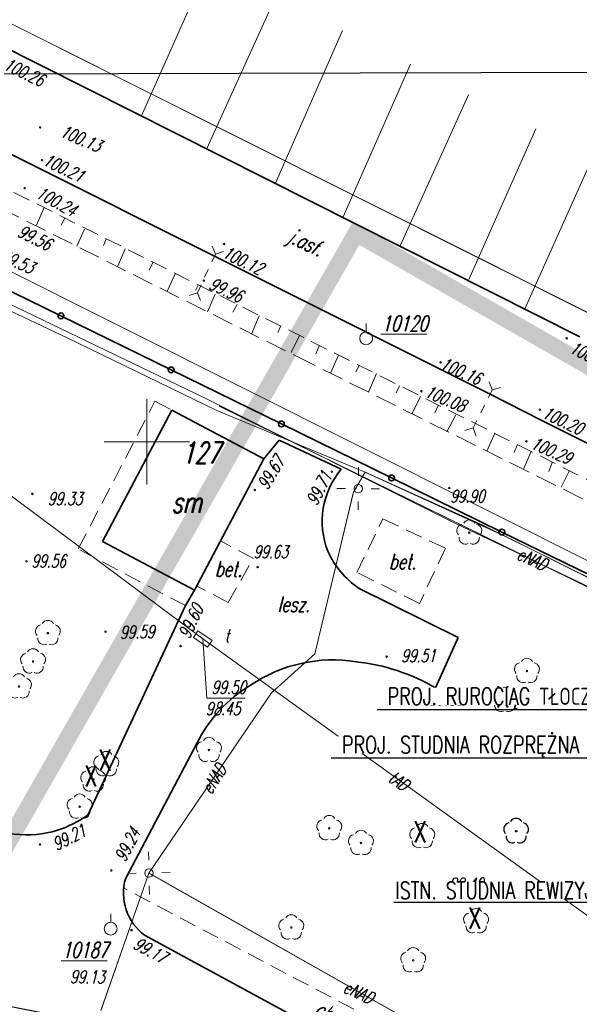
# Model space of a CAD drawing. Header units: metres. Extents: x 7501691 to 7504871, y 5814048 to 5814963.
# Tile 40 of 89: x 7503143 to 7503175, y 5814517 to 5814575. Entities that reach past the tile are written whole.
import ezdxf
from ezdxf import colors
from ezdxf.entities.mleader import LeaderData, LeaderLine
from ezdxf.enums import TextEntityAlignment as Align
from ezdxf.math import Vec2, Vec3

# ---------------------------------------------------------------- set-up
doc = ezdxf.new("R2010")
doc.units = ezdxf.units.M
doc.header["$MEASUREMENT"] = 0
for name, pattern in [('1', [0]), ('11', [3, 2.5, -0.5]), ('BUD', [0]), ('GDE', [0]), ('KOC', [1.5, 1, -0.5]), ('KOJ', [0]), ('PRZER1-1', [1, 0.5, -0.5]), ('UEB', [0]), ('UPE', [0]), ('UPT', [0]), ('WSQ', [1.75, 1.25, -0.5])]:
    doc.linetypes.add(name, pattern=pattern)
doc.layers.get('0').update_dxf_attribs({"linetype": 'CONTINUOUS'})
doc.layers.get('Defpoints').update_dxf_attribs({"linetype": 'CONTINUOUS'})
for name, color, linetype in [('0_TXT', 7, 'CONTINUOUS'), ('0_XREF_MAPA', 7, 'CONTINUOUS'), ('pomiar_18_12_2024', 7, 'CONTINUOUS')]:
    doc.layers.add(name, color=color, linetype=linetype)
for name, color, linetype, lineweight in [('1_ view 1', 7, 'CONTINUOUS', 15), ('Dzialki', 7, 'GDE', 18), ('EADTD_T_0', 7, 'CONTINUOUS', 20), ('EBUOA_T_1', 7, 'CONTINUOUS', 20), ('EBUPP_L_1', 7, 'BUD', 35), ('EDZPD_L_0', 7, 'GDE', 20), ('KRZYZE_L_0', 7, '1', 18), ('SDROK_T_0', 7, 'CONTINUOUS', 18), ('SDROK_T_1', 7, 'CONTINUOUS', 18), ('SDRPK_L_0', 7, 'KOJ', 35), ('SDRPK_L_2', 7, 'KOC', 18), ('SDRPK_L_3', 7, 'KOJ', 35), ('SDRPK_L_5', 7, '11', 18), ('SDRPT_T_0', 7, 'CONTINUOUS', 18), ('SZNPS_T_0', 7, 'CONTINUOUS', 18), ('SZNPS_T_3', 7, 'CONTINUOUS', 18), ('SZOPO_L_0', 7, 'CONTINUOUS', 35), ('SZZPZ_T_0', 3, 'CONTINUOUS', 18), ('UEEOO_T_0', 1, 'CONTINUOUS', 15), ('UEEPA_T_1', 7, 'CONTINUOUS', 18), ('UEEPA_T_3', 1, 'CONTINUOUS', 18), ('UEEPON_L_1', 1, 'UEB', 15), ('UTTOA_T_0', 30, 'CONTINUOUS', 15), ('UTTOC_T_0', 30, 'CONTINUOUS', 15), ('UTTOO_T_0', 30, 'CONTINUOUS', 15), ('UTTPA_T_1', 30, 'CONTINUOUS', 18), ('UTTPO_L_1', 30, 'UPT', 15), ('WUKOS_T_1', 7, 'CONTINUOUS', 15), ('WUKPS_L_6', 7, 'WSQ', 18), ('WWRPH_T_1', 7, 'CONTINUOUS', 18)]:
    doc.layers.add(name, color=color, linetype=linetype, lineweight=lineweight)
doc.styles.add('ARIAL', font='arial.ttf', dxfattribs={"width": 0.8})
doc.styles.get("Standard").update_dxf_attribs({"font": 'Simplex.SHX', "width": 0.75})
doc.styles.add('STYL_ARIAL', font='simplex', dxfattribs={"width": 0.75, "oblique": 0.1})
doc.linetypes.add('FENCELINE1', pattern='A,6.35,-2.54,[133,ltypeshp.shx,S=2.54,R=0,X=-2.54,Y=0],-2.54,25.4', length=36.83)
doc.dimstyles.get("Standard").update_dxf_attribs({"dimtxt": 1, "dimasz": 1, "dimexe": 1, "dimexo": 1, "dimgap": 1, "dimtad": 1, "dimtxsty": 'Standard', "dimcen": 2.5, "dimadec": 0, "dimazin": 0, "dimtfac": 1, "dimtmove": 0, "dimatfit": 3, "dimfxl": 1, "dimarcsym": 0})
picture_1 = doc.add_image_def('image1.jpg', size_in_pixel=(4786, 2752))

# ---------------------------------------------------------------- blocks, each defined once
blk = doc.blocks.new('PSS')
at = {"linetype": 'Continuous'}
for p, q in [((-1.250024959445, 0), (-1.595031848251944, 0.3659358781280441)), ((-1.250024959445, 0), (-1.595031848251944, -0.3659358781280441)), ((-0.7500149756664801, 0), (-1.250024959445, 0)), ((-0.250004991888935, 0), (0.250004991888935, 0)), ((0.7500149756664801, 0), (1.250024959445, 0)), ((1.250024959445, 0), (1.595031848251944, 0.3659358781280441)), ((1.250024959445, 0), (1.595031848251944, -0.3659358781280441))]:
    blk.add_line(p, q, dxfattribs=at)
blk = doc.blocks.new('OSM')
at = {"linetype": 'Continuous'}
blk.add_line((0, 0.375), (0, 0.875), dxfattribs=at)
blk.add_circle((0, 0), 0.375, dxfattribs=at)
blk = doc.blocks.new('DLI')
at = {"color": 8, "linetype": 'Continuous', "lineweight": 5}
blk.add_circle((0, 0), 0.0450000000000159, dxfattribs=at)
for centre, radius, start, end in [((0, 0.3750563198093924), 0.375, 30.14012428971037, 149.8598757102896), ((-0.3566585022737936, 0.1158924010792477), 0.375, 102.144465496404, 221.8600234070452), ((0.3566585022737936, 0.1158924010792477), 0.375, 318.1399765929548, 77.85553450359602), ((-0.2204041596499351, -0.3033835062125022), 0.3749999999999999, 174.1481822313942, 293.8542284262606), ((0.220404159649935, -0.3033835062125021), 0.3749999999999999, 246.1457715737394, 5.851817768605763)]:
    blk.add_arc(centre, radius, start, end, dxfattribs=at)
blk = doc.blocks.new('SLS')
at = {"linetype": 'Continuous'}
blk.add_circle((0, 0), 0.250004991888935, dxfattribs=at)
blk = doc.blocks.new('LAT')
at = {"linetype": 'Continuous'}
for p, q in [((0, 0.75), (0, 1.25)), ((-1.25, 0), (-0.75, 0)), ((0.75, 0), (1.25, 0)), ((0, -0.75), (0, -1.25))]:
    blk.add_line(p, q, dxfattribs=at)
blk = doc.blocks.new('WLD')
at = {"linetype": 'Continuous'}
for p, q in [((0.5000250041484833, 0.2333450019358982), (-0.5000250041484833, 0.2333450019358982)), ((-0.5000250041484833, 0.2333450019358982), (-0.5000250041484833, -0.2333450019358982)), ((0.5000250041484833, -0.2333450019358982), (0.5000250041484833, 0.2333450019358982)), ((-0.5000250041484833, -0.2333450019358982), (0.5000250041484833, -0.2333450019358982))]:
    blk.add_line(p, q, dxfattribs=at)
blk = doc.blocks.new('WSP')
at = {"linetype": 'Continuous'}
blk.add_circle((0, 0), 0.0450000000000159, dxfattribs=at)
blk = doc.blocks.new('fdsfdsgdgfd')
at = {"layer": 'Dzialki', "color": 8}
for p, q in [((70.38999999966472, 55.51000000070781), (-300.4700000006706, 241.2099999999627)), ((-240.4000000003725, 225.6699999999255), (27.37999999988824, 91.5800000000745))]:
    blk.add_line(p, q, dxfattribs=at)
at = {"layer": 'EBUPP_L_1', "color": 8, "linetype": 'BUD'}
for p, q in [((-98.95807682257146, 127.1812927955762), (-94.89262642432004, 134.8805973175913)), ((-94.89262642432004, 134.8805973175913), (-89.49281056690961, 132.0293255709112)), ((-89.49281056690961, 132.0293255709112), (-93.56015312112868, 124.3264375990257)), ((-93.56015312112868, 124.3264375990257), (-98.95807682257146, 127.1812927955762))]:
    blk.add_line(p, q, dxfattribs=at)
at = {"layer": 'EDZPD_L_0', "color": 8, "linetype": 'GDE'}
for p, q in [((70.38662466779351, 55.50544150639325), (-300.4664392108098, 241.2078234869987)), ((27.37506818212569, 91.58499964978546), (-240.3999228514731, 225.6689551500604))]:
    blk.add_line(p, q, dxfattribs=at)
at = {"layer": 'KRZYZE_L_0', "color": 8, "linetype": '1'}
for p, q in [((-96.36000000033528, 130.5300000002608), (-96.36000000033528, 135.5300000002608)), ((-98.86000000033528, 133.0300000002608), (-93.86000000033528, 133.0300000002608))]:
    blk.add_line(p, q, dxfattribs=at)
at = {"layer": 'SDRPK_L_0', "color": 8, "linetype": 'KOJ'}
for p, q in [((-70.9788240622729, 139.1855758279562), (-113.0590557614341, 160.3727569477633)), ((-76.23475310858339, 135.8270682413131), (-115.5850139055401, 155.5118341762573)), ((-73.27980339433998, 134.3166897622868), (-76.23475310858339, 135.8270682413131))]:
    blk.add_line(p, q, dxfattribs=at)
for centre, radius, start, end in [((-103.4060134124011, 116.3276823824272), 6.331098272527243, 240.6966618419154, 286.5077422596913), ((-103.7467842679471, 116.7674330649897), 6.85252254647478, 288.1950544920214, 304.9790828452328), ((-94.6544535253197, 106.5711812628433), 3.074852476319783, 163.3255118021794, 233.2648024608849)]:
    blk.add_arc(centre, radius, start, end, dxfattribs=at)
at = {"layer": 'SDRPK_L_2', "color": 8, "linetype": 'KOC'}
for p, q in [((-53.62982542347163, 122.3490131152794), (-116.4236494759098, 153.7838711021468)), ((-100.377865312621, 126.7531083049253), (-95.88293593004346, 135.4035117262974)), ((-95.88293593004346, 135.4035117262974), (-94.89262642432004, 134.8805973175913)), ((-90.10980218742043, 126.1988036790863), (-92.03477793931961, 127.2152511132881)), ((-94.09795304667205, 123.4254407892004), (-100.377865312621, 126.7531083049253)), ((-91.58923306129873, 123.6048238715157), (-90.10980218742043, 126.1988036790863)), ((-91.58923306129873, 123.6048238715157), (-93.42839797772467, 124.5759604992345))]:
    blk.add_line(p, q, dxfattribs=at)
at = {"layer": 'SDRPK_L_3', "color": 8, "linetype": 'KOJ'}
for p, q in [((-52.80318590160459, 124.0599759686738), (-73.27980339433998, 134.3166897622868)), ((-89.49281056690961, 132.0293255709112), (-88.59415728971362, 133.1265792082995)), ((-88.59415728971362, 133.1265792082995), (-84.95682850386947, 131.422939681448)), ((-94.09795304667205, 123.4254407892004), (-93.56015312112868, 124.3264375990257)), ((-83.91653704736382, 124.4399579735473), (-78.0967846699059, 121.5520259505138)), ((-99.81838831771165, 111.1527406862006), (-94.09795304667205, 123.4254407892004)), ((-78.0967846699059, 121.5520259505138), (-79.42642745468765, 118.600602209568)), ((-93.41296772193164, 115.3769751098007), (-97.60000953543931, 107.4534610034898)), ((-96.49357683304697, 104.1069687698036), (-65.04144163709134, 87.06027064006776))]:
    blk.add_line(p, q, dxfattribs=at)
for centre, radius, start, end in [((-81.3339545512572, 128.3622247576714), 4.742698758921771, 139.8078518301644, 201.5275344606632), ((-81.02670829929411, 128.7204736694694), 5.164680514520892, 203.9746150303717, 235.9762303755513), ((-85.446492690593, 111.6363013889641), 8.610300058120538, 80.88247484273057, 124.1120440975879), ((-85.31169041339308, 108.5950109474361), 11.60810822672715, 59.53606731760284, 83.91954899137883), ((-86.08064054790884, 111.7336171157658), 8.187617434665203, 120.8180036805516, 153.5776908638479)]:
    blk.add_arc(centre, radius, start, end, dxfattribs=at)
at = {"layer": 'SDRPK_L_5', "color": 8, "linetype": 'KOC'}
for p, q in [((-84.0497010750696, 125.3751797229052), (-82.51225710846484, 128.5136852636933)), ((-82.51225710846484, 128.5136852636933), (-78.85414179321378, 126.7892658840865)), ((-78.85414179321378, 126.7892658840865), (-80.3707857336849, 123.5468477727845)), ((-80.3707857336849, 123.5468477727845), (-84.0497010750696, 125.3751797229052)), ((-68.3023317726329, 91.39273054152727), (-97.69822816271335, 106.8638265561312))]:
    blk.add_line(p, q, dxfattribs=at)
at = {"layer": 'SZOPO_L_0', "color": 8}
for p, q in [((-108.1299999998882, 143.7099999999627), (-101.395313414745, 140.4093945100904)), ((-101.395313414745, 140.4093945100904), (-94.93312578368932, 137.242338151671)), ((-94.93312578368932, 137.242338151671), (-88.47093815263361, 134.0752817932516)), ((-88.47093815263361, 134.0752817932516), (-82.0087505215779, 130.9082254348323)), ((-82.0087505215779, 130.9082254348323), (-75.54656289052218, 127.7411690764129)), ((-75.54656289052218, 127.7411690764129), (-69.08437525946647, 124.5741127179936))]:
    blk.add_line(p, q, dxfattribs=at)
for centre in [(-101.395313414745, 140.4093945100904), (-94.93312578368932, 137.242338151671), (-88.47093815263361, 134.0752817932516), (-82.0087505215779, 130.9082254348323), (-75.54656289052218, 127.7411690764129)]:
    blk.add_circle(centre, 0.17, dxfattribs=at)
at = {"layer": 'UEEPON_L_1', "color": 8, "linetype": 'UPE'}
for p, q in [((-101.0225921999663, 139.1297579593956), (-111.9540621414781, 144.2367766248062)), ((-92.9360717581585, 135.5940126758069), (-105.7810636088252, 141.7645645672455)), ((-92.25400491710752, 134.8576177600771), (-101.0225921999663, 139.1297579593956)), ((-78.22040196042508, 128.2287269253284), (-92.9360717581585, 135.5940126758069)), ((-83.56556127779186, 131.2529171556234), (-92.25400491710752, 134.8576177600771)), ((-83.56556127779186, 131.2529171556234), (-84.24911760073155, 130.0865592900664)), ((-76.65334711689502, 128.1447389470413), (-83.56556127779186, 131.2529171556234)), ((-84.24911760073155, 130.0865592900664), (-86.51164245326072, 120.5999758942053)), ((-71.34064795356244, 124.9668670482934), (-78.22040196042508, 128.2287269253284)), ((-61.38297802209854, 120.5423092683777), (-76.65334711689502, 128.1447389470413)), ((-57.10304640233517, 117.9444274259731), (-71.34064795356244, 124.9668670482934)), ((-86.51164245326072, 120.5999758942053), (-89.0468161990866, 118.3134212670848)), ((-89.0468161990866, 118.3134212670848), (-96.2360737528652, 107.7544181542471)), ((-96.2360737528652, 107.7544181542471), (-100.3617771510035, 95.98590116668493)), ((-78.98039125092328, 97.98450212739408), (-96.2360737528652, 107.7544181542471))]:
    blk.add_line(p, q, dxfattribs=at)
at = {"layer": 'UTTOC_T_0', "color": 8, "linetype": 'Continuous', "lineweight": 0}
for p, q in [((-93.0818425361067, 121.4727341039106), (-92.84034659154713, 118.0106243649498)), ((-92.84034659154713, 118.0106243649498), (-90.58750576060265, 118.0109838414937))]:
    blk.add_line(p, q, dxfattribs=at)
at = {"layer": 'UTTPO_L_1', "color": 8, "linetype": 'UPT'}
for p, q in [((-93.08184253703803, 121.4727342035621), (-107.2431210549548, 132.0345613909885)), ((-60.91615253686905, 98.3316473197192), (-93.08184253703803, 121.4727342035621))]:
    blk.add_line(p, q, dxfattribs=at)
at = {"layer": 'WUKPS_L_6', "color": 8, "linetype": '1'}
for p, q in [((-92.74336756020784, 160.9978684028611), (-96.69750928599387, 152.0971567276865)), ((-88.81042523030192, 159.0754437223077), (-92.83521102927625, 150.2276974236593)), ((-84.88984095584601, 157.1335922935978), (-88.80865920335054, 148.1975684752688)), ((-80.8986154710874, 155.1564343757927), (-84.85275145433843, 146.220404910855)), ((-77.490164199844, 153.3734311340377), (-81.4972882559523, 144.5080287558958)), ((-73.55191245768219, 151.3786058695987), (-77.4707478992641, 142.5485353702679)), ((-70.21411673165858, 149.7192035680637), (-74.18591730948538, 140.8184890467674)), ((-102.3741854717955, 146.7562185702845), (-102.8280974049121, 145.7312252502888)), ((-101.167535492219, 146.1466483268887), (-101.388018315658, 145.7184816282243)), ((-100.012771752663, 145.4851750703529), (-100.4666900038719, 144.4991027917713)), ((-98.75423342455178, 144.914534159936), (-98.89688267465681, 144.5382746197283)), ((-97.63840332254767, 144.3308967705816), (-98.06637002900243, 143.3188812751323)), ((-96.01656652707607, 143.5397613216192), (-96.22407147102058, 143.0856493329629)), ((-94.70611668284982, 142.8653392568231), (-95.17300649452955, 141.8662912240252)), ((-93.34377427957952, 142.2038991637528), (-93.51238350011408, 141.9054775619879)), ((-92.35769137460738, 141.6851094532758), (-92.81160120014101, 140.6471424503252)), ((-91.06022572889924, 141.075553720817), (-91.3196253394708, 140.6214334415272)), ((-89.77572532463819, 140.4141011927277), (-90.22962883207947, 139.3372131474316)), ((-88.50420911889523, 139.8175149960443), (-88.67280570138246, 139.4412513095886)), ((-87.40135689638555, 139.259822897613), (-87.89419404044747, 138.2607707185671)), ((-86.24660368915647, 138.6632180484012), (-86.44113075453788, 138.1831607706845)), ((-85.11780413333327, 138.105530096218), (-85.59765918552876, 137.054585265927)), ((-83.91115204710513, 137.4829861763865), (-84.10570017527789, 137.1326657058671)), ((-82.88615867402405, 137.0290710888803), (-83.35303374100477, 135.9392072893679)), ((-81.53678151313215, 136.3157342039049), (-81.73131910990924, 135.9005453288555)), ((-80.31715576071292, 135.6931923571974), (-80.80999079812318, 134.6811664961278)), ((-79.27917397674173, 135.1484635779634), (-79.47371157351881, 134.7332747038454)), ((-78.24119430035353, 134.6167084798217), (-78.75997877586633, 133.6176521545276)), ((-75.95765417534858, 133.5402577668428), (-76.42453556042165, 132.4893150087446)), ((-74.64719801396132, 132.8269146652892), (-74.81578617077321, 132.3987562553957)), ((-73.84276539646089, 132.4248590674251), (-74.24479319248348, 131.4647424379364)), ((-72.59719441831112, 131.8152950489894), (-72.79171516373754, 131.2963167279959)), ((-71.58517260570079, 131.3484042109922), (-72.06503818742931, 130.3623277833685))]:
    blk.add_line(p, q, dxfattribs=at)
at = {"layer": 'WUKPS_L_6', "color": 8, "linetype": 'WSQ'}
for p, q in [((-86.65466814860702, 137.5785981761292), (-117.4251674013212, 152.9735427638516)), ((-62.98262540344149, 125.7948326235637), (-86.65466814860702, 137.5785981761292))]:
    blk.add_line(p, q, dxfattribs=at)
at = {"layer": 'SDRPT_T_0', "color": 8}
for p, rotation in [((-92.86439272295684, 142.9021301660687), 65.01049548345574), ((-76.66991974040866, 134.9582173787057), 63.39583876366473)]:
    blk.add_blockref('PSS', p, dxfattribs=dict(at, rotation=rotation))
at = {"layer": 'SZNPS_T_0', "color": 8, "rotation": 0.009142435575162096}
for p in [(-83.50055651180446, 139.0915844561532), (-98.47844046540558, 104.489613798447)]:
    blk.add_blockref('OSM', p, dxfattribs=at)
at = {"layer": 'SZZPZ_T_0', "color": 8, "rotation": 0.009142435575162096}
for p in [(-77.45494442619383, 127.705688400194), (-102.164295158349, 121.8139496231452), (-103.02860447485, 120.1511572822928), (-74.07511749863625, 119.5924755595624), (-103.8596931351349, 118.6878887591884), (-75.37171103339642, 117.8963610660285), (-92.7160257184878, 114.9673186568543), (-98.73798415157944, 114.1330342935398), (-99.50265849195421, 113.235078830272), (-100.3004725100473, 111.63880328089), (-85.66563455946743, 110.3795192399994), (-83.80332351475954, 109.5152365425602), (-80.21205912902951, 109.9148473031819), (-77.0522097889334, 104.927389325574), (-87.89264401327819, 104.5598735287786), (-80.74292559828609, 102.6323368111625)]:
    blk.add_blockref('DLI', p, dxfattribs=at)
at = {"layer": 'UEEPA_T_1', "color": 8, "rotation": 0.009142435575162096}
blk.add_blockref('SLS', (-96.2360737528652, 107.7544181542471), dxfattribs=at)
at = {"layer": 'UEEPA_T_3', "color": 8}
for name, p, rotation in [('LAT', (-83.96008040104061, 130.2833822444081), 359.4304273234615), ('SLS', (-83.96008040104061, 130.2833822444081), 0.009142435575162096), ('LAT', (-96.2360737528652, 107.7544181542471), 1.078094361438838)]:
    blk.add_blockref(name, p, dxfattribs=dict(at, rotation=rotation))
at = {"layer": 'UTTPA_T_1', "color": 8, "rotation": 325.9492427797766}
blk.add_blockref('WLD', (-93.08184253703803, 121.4727342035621), dxfattribs=at)
at = {"layer": 'WWRPH_T_1', "color": 8, "rotation": 0.009142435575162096}
for p in [(-102.6183866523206, 151.4545163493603), (-102.5051689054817, 149.5351280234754), (-103.5210583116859, 147.8978249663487), (-91.83474199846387, 144.6254103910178), (-93.01990811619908, 142.4800021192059), (-71.73655221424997, 139.0962145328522), (-79.13167476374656, 137.6837048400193), (-80.26046113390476, 135.9899306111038), (-73.31655984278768, 134.9184305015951), (-74.10660031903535, 133.0553509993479), (-85.51191650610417, 131.276431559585), (-103.0686093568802, 129.9752047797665), (-90.02798767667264, 130.203100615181), (-78.62448660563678, 130.3178286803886), (-103.4152670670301, 126.0234303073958), (-89.86647613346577, 125.6868760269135), (-98.78544656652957, 121.9030914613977), (-94.38196990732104, 121.056997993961), (-82.30091288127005, 120.4379436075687), (-80.66334319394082, 117.7849081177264), (-102.6222296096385, 109.4263367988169), (-98.44445523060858, 107.9027697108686), (-97.25837260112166, 104.4028651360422)]:
    blk.add_blockref('WSP', p, dxfattribs=at)
at = {"layer": 'EADTD_T_0', "color": 8, "lineweight": 13, "oblique": 15, "width": 0.7}
blk.add_text('127', height=1.25, dxfattribs=at).set_placement((-93.18812261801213, 133.0087270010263), align=Align.TOP_CENTER)
at = {"layer": 'EBUOA_T_1', "color": 8, "lineweight": 13, "oblique": 15, "width": 0.7}
blk.add_text('sm', height=1.25, rotation=0.0091424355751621, dxfattribs=at).set_placement((-94.02719758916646, 129.4998482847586), align=Align.MIDDLE)
at = {"layer": 'SDROK_T_0', "color": 8, "oblique": 15, "width": 0.7}
for s, rotation, p in [('j.asf.', 333.9338022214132, (-87.0791666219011, 144.6133587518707)), ('lesz.', 0.009142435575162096, (-87.74921484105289, 123.5053496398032))]:
    blk.add_text(s, height=0.8999999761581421, rotation=rotation, dxfattribs=at).set_placement(p, align=Align.MIDDLE)
at = {"layer": 'SDROK_T_1', "color": 8, "lineweight": 9, "oblique": 15}
for s, height, rotation, width, p in [('bet.', 0.8999999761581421, 0.009142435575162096, 0.7, (-81.3650356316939, 126.0070015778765)), ('bet.', 0.8999999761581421, 359.5544340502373, 0.7, (-91.5684461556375, 125.5774248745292)), ('ch.bet.', 0.899999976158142, 332.996493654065, 0.6999999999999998, (-85.12193716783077, 99.257114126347))]:
    blk.add_text(s, height=height, rotation=rotation, dxfattribs=dict(at, width=width)).set_placement(p, align=Align.MIDDLE)
at = {"layer": 'SZNPS_T_3', "color": 8, "oblique": 15, "width": 0.7}
for s, p in [('%%U10120', (-82.5843491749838, 139.5097340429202)), ('%%U10187', (-101.3373692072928, 102.7921407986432))]:
    blk.add_text(s, height=0.8999999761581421, rotation=0.009142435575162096, dxfattribs=at).set_placement(p)
at = {"layer": 'UEEOO_T_0', "color": 8, "lineweight": 9, "oblique": 15, "width": 0.6999999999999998}
for rotation, p in [(335.5105821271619, (-73.77246940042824, 126.1511196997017)), (58.40179568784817, (-92.43040447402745, 113.2621460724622)), (334.8643693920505, (-83.94884738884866, 100.760340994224))]:
    blk.add_text('eNAD', height=0.75, rotation=rotation, dxfattribs=at).set_placement(p, align=Align.MIDDLE)
at = {"layer": 'UTTOA_T_0', "color": 8, "lineweight": 9, "oblique": 15, "width": 0.6999999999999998}
blk.add_text('t', height=0.75, rotation=0.009142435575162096, dxfattribs=at).set_placement((-91.79949252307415, 121.2921254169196))
at = {"layer": 'UTTOC_T_0', "color": 8, "lineweight": 9, "oblique": 15, "width": 0.6999999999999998}
for s, p in [('99.50', (-92.57255696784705, 119.0106671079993)), ('98.45', (-92.90729399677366, 117.7606136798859))]:
    blk.add_text(s, height=0.75, rotation=0.009142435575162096, dxfattribs=at).set_placement(p, align=Align.TOP_LEFT)
at = {"layer": 'UTTOO_T_0', "color": 8, "lineweight": 9, "oblique": 15, "width": 0.7}
blk.add_text('tAD', height=0.7499999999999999, rotation=325.5483550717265, dxfattribs=at).set_placement((-81.59364079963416, 113.1467499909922), align=Align.MIDDLE)
at = {"layer": 'WUKOS_T_1', "color": 8, "lineweight": 9, "oblique": 15}
for s, height, rotation, width, p in [('100.26', 0.7500000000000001, 334.6962716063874, 0.6999999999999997, (-103.5517253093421, 154.703717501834)), ('100.13', 0.75, 336.6239336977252, 0.6999999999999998, (-100.2257888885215, 150.8136378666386)), ('100.24', 0.75, 331.3713064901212, 0.6999999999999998, (-101.6550706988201, 147.1223170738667)), ('99.56', 0.7499999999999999, 333.7165082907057, 0.7, (-102.9316422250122, 144.9939156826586)), ('99.53', 0.7500000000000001, 336.2475851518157, 0.6999999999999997, (-103.9489587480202, 143.5971235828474)), ('99.71', 0.7499999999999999, 62.3962542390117, 0.7, (-86.25617784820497, 130.2987160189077)), ('99.33', 0.75, 0.009142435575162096, 0.6999999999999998, (-101.1534461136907, 129.6977805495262)), ('99.59', 0.75, 1.333680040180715, 0.6999999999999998, (-96.92904036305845, 121.8839803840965)), ('99.51', 0.75, 0.009142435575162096, 0.6999999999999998, (-80.43530188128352, 120.4899858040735)), ('99.69', 0.75, 0.009142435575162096, 0.6999999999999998, (-78.81546761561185, 117.959684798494)), ('99.24', 0.75, 62.21883324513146, 0.6999999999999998, (-97.49231770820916, 109.4139834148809)), ('99.40', 0.75, 0.009142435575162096, 0.6999999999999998, (-77.64319822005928, 107.1060650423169)), ('99.13', 0.7499999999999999, 359.2134289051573, 0.7, (-99.85202624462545, 101.6656375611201))]:
    blk.add_text(s, height=height, rotation=rotation, dxfattribs=dict(at, width=width)).set_placement(p, align=Align.MIDDLE)
for s, height, rotation, width, p in [('100.21', 0.7499999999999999, 334.4191554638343, 0.7, (-102.5200008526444, 149.2836294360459)), ('100.12', 0.75, 334.0698595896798, 0.6999999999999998, (-91.9957981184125, 143.8727093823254)), ('99.96', 0.7500000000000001, 335.1564624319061, 0.6999999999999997, (-92.78899229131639, 142.0210928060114)), ('100.34', 0.75, 333.8203971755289, 0.6999999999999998, (-71.65054623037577, 138.2963627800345)), ('100.16', 0.75, 335.9465001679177, 0.6999999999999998, (-79.22562161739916, 137.3429577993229)), ('100.08', 0.7499999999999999, 337.4351723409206, 0.7, (-80.13522765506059, 135.6923415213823)), ('100.20', 0.7500000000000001, 334.2077423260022, 0.6999999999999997, (-73.23691739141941, 134.4873302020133)), ('100.29', 0.75, 335.8635321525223, 0.6999999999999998, (-73.91374091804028, 132.6886319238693)), ('99.67', 0.75, 58.53643237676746, 0.6999999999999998, (-89.29141709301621, 130.1546595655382)), ('99.90', 0.75, 0.009142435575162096, 0.6999999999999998, (-78.5764811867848, 129.4686751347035)), ('99.63', 0.75, 0.009142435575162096, 0.6999999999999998, (-90.10880293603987, 126.202803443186)), ('99.56', 0.75, 0.009142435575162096, 0.6999999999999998, (-103.1313536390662, 125.6680746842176)), ('99.60', 0.75, 64.36829377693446, 0.6999999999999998, (-93.87904474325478, 121.4254744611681)), ('99.21', 0.75, 27.04008052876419, 0.6999999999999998, (-101.652036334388, 109.0496909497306)), ('99.17', 0.7500000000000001, 331.6674805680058, 0.6999999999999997, (-97.22275269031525, 103.3735983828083))]:
    blk.add_text(s, height=height, rotation=rotation, dxfattribs=dict(at, width=width)).set_placement(p)
blk = doc.blocks.new('OTZL')
at = {"linetype": 'Continuous'}
blk.add_circle((0, 0), 0.045, dxfattribs=at)
for centre, radius, start, end in [((0, 0.3750563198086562), 0.3750000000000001, 30.14012428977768, 149.8598757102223), ((-0.3566585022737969, 0.1158924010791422), 0.375, 102.1444654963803, 221.8600234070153), ((0.3566585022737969, 0.1158924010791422), 0.375, 318.1399765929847, 77.85553450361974), ((-0.2204041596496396, -0.3033835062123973), 0.3750000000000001, 174.1481822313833, 293.8542284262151), ((0.2204041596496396, -0.3033835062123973), 0.3750000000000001, 246.145771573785, 5.851817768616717)]:
    blk.add_arc(centre, radius, start, end, dxfattribs=at)
blk = doc.blocks.new('fdghgf')
at = {"layer": 'pomiar_18_12_2024', "color": 212, "true_color": 0xb300b3}
blk.add_point((-23.17320000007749, 1.00620000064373), dxfattribs=at)
blk.add_blockref('OTZL', (-23.17320000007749, 1.00620000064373), dxfattribs=at)
at = {"layer": 'pomiar_18_12_2024', "color": 212, "true_color": 0xb300b3, "style": 'STYL_ARIAL', "width": 0.75}
for p in [(-24.36780000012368, 7.885700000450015), (-47.6816999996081, 4.172500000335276), (-48.51549999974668, 3.243200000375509), (-29.20770000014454, -0.02759999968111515), (-26.00959999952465, -5.092399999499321)]:
    blk.add_text('X', height=1.25, dxfattribs=at).set_placement(p, align=Align.BOTTOM_LEFT)
blk = doc.blocks.new('*D1696')
at = {"layer": '0_TXT', "color": 0, "linetype": 'Continuous', "lineweight": -2}
for p, q in [((7503115.935969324, 5814522.100750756), (7503116.165176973, 5814523.265920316)), ((7503116.10052094, 5814522.004682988), (7503147.605062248, 5814515.807231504)), ((7503183.341445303, 5814508.777308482), (7503151.836903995, 5814514.974759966)), ((7503183.530124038, 5814508.803890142), (7503183.759331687, 5814509.969059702))]:
    blk.add_line(p, q, dxfattribs=at)
at = {"layer": '0_TXT', "color": 0, "linetype": 'Continuous'}
for points in [[(7503116.106311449, 5814522.034118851), (7503116.09473043, 5814521.975247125), (7503115.923905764, 5814522.039426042)], [(7503183.335654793, 5814508.747872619), (7503183.347235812, 5814508.806744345), (7503183.518060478, 5814508.742565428)]]:
    blk.add_solid(points, dxfattribs=at)
at = {"layer": 'Defpoints', "color": 0, "linetype": 'Continuous'}
for p in [(7503115.923905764, 5814522.039426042), (7503183.518060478, 5814508.742565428), (7503183.518060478, 5814508.742565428)]:
    blk.add_point(p, dxfattribs=at)
at = {"layer": '0_TXT', "color": 0, "linetype": 'Continuous', "insert": (7503149.720983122, 5814515.390995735), "char_height": 1.5, "attachment_point": 5, "style": 'ARIAL', "bg_fill": 3, "box_fill_scale": 1.25, "bg_fill_color": 256, "bg_fill_true_color": 13158600, "bg_fill_transparency": 0}
blk.add_mtext('\\A1;{\\C12;\\c205;68,90}', dxfattribs=at)

msp = doc.modelspace()

# ---------------------------------------------------------------- linework, layer by layer
at = {"color": 7, "linetype": 'PRZER1-1', "lineweight": 50, "ltscale": 2, "const_width": 1}
msp.add_lwpolyline([(7503162.272075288, 5814562.221315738), (7503118.801922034, 5814486.171179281), (7503250.67219713, 5814425.836593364), (7503279.993969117, 5814444.093459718), (7503321.781578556, 5814422.532326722), (7503337.754528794, 5814461.850464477), (7503162.272075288, 5814562.221315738)], dxfattribs=at)
at = {"color": 2, "linetype": 'FENCELINE1', "ltscale": 0.1}
msp.add_lwpolyline([(7503154.527174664, 5814552.692910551), (7503190.200000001, 5814535.210000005), (7503189.1, 5814532.9), (7503190.225890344, 5814535.197311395), (7503273.87, 5814493.72)], dxfattribs=at)
at = {"layer": '1_ view 1', "color": 24, "linetype": 'Continuous', "lineweight": 25, "true_color": 0x932525, "const_width": 0.05}
for points in [[(7503336.313539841, 5814458.546636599), (7503299.731360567, 5814478.812193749), (7503286.709639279, 5814485.973146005), (7503286.709639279, 5814485.973146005), (7503271.833452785, 5814493.567628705), (7503189.904215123, 5814534.588851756), (7503154.228323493, 5814552.097210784)], [(7503209.675217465, 5814523.950277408), (7503204.684051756, 5814526.880523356), (7503195.395074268, 5814531.493452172), (7503190.542448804, 5814534.978241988), (7503184.977021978, 5814537.512309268), (7503178.952353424, 5814540.51172066), (7503171.105375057, 5814544.418378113), (7503162.794438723, 5814548.222917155), (7503162.1108824, 5814547.05655929), (7503159.848357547, 5814537.569975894), (7503157.313183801, 5814535.283421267), (7503150.123926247, 5814524.724418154), (7503167.379608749, 5814514.954502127), (7503176.644663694, 5814510.300550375), (7503173.112299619, 5814512.074900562), (7503173.485224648, 5814512.760773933), (7503169.16361869, 5814504.812596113), (7503167.766898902, 5814505.377675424), (7503162.983473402, 5814492.418599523), (7503175.210086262, 5814472.452695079), (7503194.481755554, 5814462.752034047), (7503207.396713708, 5814456.362564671)], [(7503150.123926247, 5814524.724418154), (7503146.388244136, 5814514.068431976)]]:
    msp.add_lwpolyline(points, dxfattribs=at)

# ---------------------------------------------------------------- block references
at = {"linetype": 'Continuous'}
msp.add_blockref('fdsfdsgdgfd', (7503246.36, 5814416.97), dxfattribs=at)
at = {"layer": 'pomiar_18_12_2024', "linetype": 'Continuous'}
msp.add_blockref('fdghgf', (7503194.828062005, 5814526.168008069), dxfattribs=at)

# ---------------------------------------------------------------- pictures from other files: only their frames are drawn
at = {"layer": '0_XREF_MAPA', "linetype": 'Continuous'}
image = msp.add_image(picture_1, insert=(7503112.647801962, 5814396.748741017), size_in_units=(303.9110000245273, 174.75199978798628), rotation=0.14161063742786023, dxfattribs=at)
image.dxf.flags = 7

# ---------------------------------------------------------------- next in the draw order: leaders
at = {"layer": '0_TXT', "linetype": 'Continuous'}
ml = msp.add_multileader_mtext('Standard', dxfattribs=at)
ml.set_content('ISTN. STUDNIA REWIZYJNA')
ml.set_leader_properties()
ml.build(insert=Vec2(0, 0))
ml.multileader.update_dxf_attribs({"text_right_attachment_type": 6, "dogleg_length": 1.792646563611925, "arrow_head_size": 1})
ctx = ml.context
ctx.base_point, ctx.char_height, ctx.arrow_head_size, ctx.landing_gap_size, ctx.plane_origin = Vec3(7503159.299206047, 5814523.703717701), 1, 1, 0.09, Vec3(7503185.713819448, 5814520.015593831)
ctx.right_attachment, ctx.text_align_type = 6, 2
notes = []
notes.append((ctx, [(0, (1, 1, 0), (7503179.343281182, 5814523.003717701), (-1, 0), 1.792646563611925, [(0, [(7503185.713819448, 5814520.015593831)], 0, [])])]))
ctx.mtext.insert, ctx.mtext.alignment, ctx.mtext.flow_direction = Vec3(7503177.460634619, 5814524.203717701), 3, 5
ctx.mtext.has_bg_fill, ctx.mtext.bg_color, ctx.mtext.bg_scale_factor, ctx.mtext.bg_transparency, ctx.mtext.use_window_bg_color = 1, -1023410175, 1, 0, 1
for ctx, leaders in notes:
    for number, flags, end, landing, length, lines in leaders:
        leader = LeaderData()
        leader.index, (leader.has_last_leader_line, leader.has_dogleg_vector, leader.attachment_direction) = number, flags
        leader.last_leader_point, leader.dogleg_vector, leader.dogleg_length = Vec3(end), Vec3(landing), length
        for number, points, colour, breaks in lines:
            line = LeaderLine()
            line.index, line.vertices, line.color, line.breaks = number, Vec3.list(points), colors.encode_raw_color(colour), breaks
            leader.lines.append(line)
        ctx.leaders.append(leader)

# ---------------------------------------------------------------- next in the draw order: dimensions: what is measured, and where the dimension line sits
dim = msp.add_aligned_dim(p1=(7503115.923905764, 5814522.039426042), p2=(7503183.518060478, 5814508.742565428), distance=0, text='{\\C12;\\c205;68,90}', dimstyle='Standard', override={"dimtxt": 1.5, "dimasz": 0.18, "dimexe": 1.25, "dimexo": 0.0625, "dimgap": 0.09, "dimtad": 0, "dimtih": 1, "dimtoh": 1, "dimdec": 4, "dimzin": 0, "dimdsep": 46, "dimtxsty": 'ARIAL', "dimcen": 0.09, "dimtdec": 4, "dimtofl": 0, "dimtfill": 1, "dimtolj": 1, "dimtzin": 0}, dxfattribs=at)
dim.commit()
dim.dimension.update_dxf_attribs({"geometry": '*D1696', "text_midpoint": (7503149.720983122, 5814515.390995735)})

# ---------------------------------------------------------------- next in the draw order: leaders
ml = msp.add_multileader_mtext('Standard', dxfattribs=at)
ml.set_content('PROJ. STUDNIA ROZPRĘŻNA')
ml.set_leader_properties()
ml.build(insert=Vec2(0, 0))
ml.multileader.update_dxf_attribs({"text_right_attachment_type": 6, "dogleg_length": 1.792646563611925, "arrow_head_size": 1})
ctx = ml.context
ctx.base_point, ctx.char_height, ctx.arrow_head_size, ctx.landing_gap_size, ctx.plane_origin = Vec3(7503159.455240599, 5814532.099008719), 1, 1, 0.09, Vec3(7503185.192055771, 5814524.71088485)
ctx.right_attachment, ctx.text_align_type = 6, 2
notes = []
notes.append((ctx, [(0, (1, 1, 0), (7503177.249315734, 5814531.456151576), (-1, 0), 1.792646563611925, [(0, [(7503185.309690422, 5814522.751824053)], 0, [])])]))
ctx.mtext.insert, ctx.mtext.width, ctx.mtext.alignment, ctx.mtext.flow_direction = Vec3(7503175.366669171, 5814532.741865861), 15.84061339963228, 3, 5
ctx.mtext.has_bg_fill, ctx.mtext.bg_color, ctx.mtext.bg_scale_factor, ctx.mtext.bg_transparency, ctx.mtext.use_window_bg_color = 1, -1023410175, 1, 0, 1
for ctx, leaders in notes:
    for number, flags, end, landing, length, lines in leaders:
        leader = LeaderData()
        leader.index, (leader.has_last_leader_line, leader.has_dogleg_vector, leader.attachment_direction) = number, flags
        leader.last_leader_point, leader.dogleg_vector, leader.dogleg_length = Vec3(end), Vec3(landing), length
        for number, points, colour, breaks in lines:
            line = LeaderLine()
            line.index, line.vertices, line.color, line.breaks = number, Vec3.list(points), colors.encode_raw_color(colour), breaks
            leader.lines.append(line)
        ctx.leaders.append(leader)

# ---------------------------------------------------------------- next in the draw order: leaders
ml = msp.add_multileader_mtext('Standard', dxfattribs=at)
ml.set_content('PROJ. RUROCIĄG TŁOCZNY')
ml.set_leader_properties()
ml.build(insert=Vec2(0, 0))
ml.multileader.update_dxf_attribs({"text_right_attachment_type": 6, "dogleg_length": 1.792646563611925, "arrow_head_size": 1})
ctx = ml.context
ctx.base_point, ctx.char_height, ctx.arrow_head_size, ctx.landing_gap_size, ctx.plane_origin = Vec3(7503161.502085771, 5814534.938097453), 1, 1, 0.09, Vec3(7503187.238900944, 5814527.549973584)
ctx.right_attachment, ctx.text_align_type = 6, 2
notes = []
notes.append((ctx, [(0, (1, 1, 0), (7503179.296160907, 5814534.29524031), (-1, 0), 1.792646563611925, [(0, [(7503186.809106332, 5814525.635268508)], 0, [])])]))
ctx.mtext.insert, ctx.mtext.width, ctx.mtext.alignment, ctx.mtext.flow_direction = Vec3(7503177.413514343, 5814535.580954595), 15.84061339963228, 3, 5
ctx.mtext.has_bg_fill, ctx.mtext.bg_color, ctx.mtext.bg_scale_factor, ctx.mtext.bg_transparency, ctx.mtext.use_window_bg_color = 1, -1023410175, 1, 0, 1
for ctx, leaders in notes:
    for number, flags, end, landing, length, lines in leaders:
        leader = LeaderData()
        leader.index, (leader.has_last_leader_line, leader.has_dogleg_vector, leader.attachment_direction) = number, flags
        leader.last_leader_point, leader.dogleg_vector, leader.dogleg_length = Vec3(end), Vec3(landing), length
        for number, points, colour, breaks in lines:
            line = LeaderLine()
            line.index, line.vertices, line.color, line.breaks = number, Vec3.list(points), colors.encode_raw_color(colour), breaks
            leader.lines.append(line)
        ctx.leaders.append(leader)

doc.saveas('drawing.dxf')
